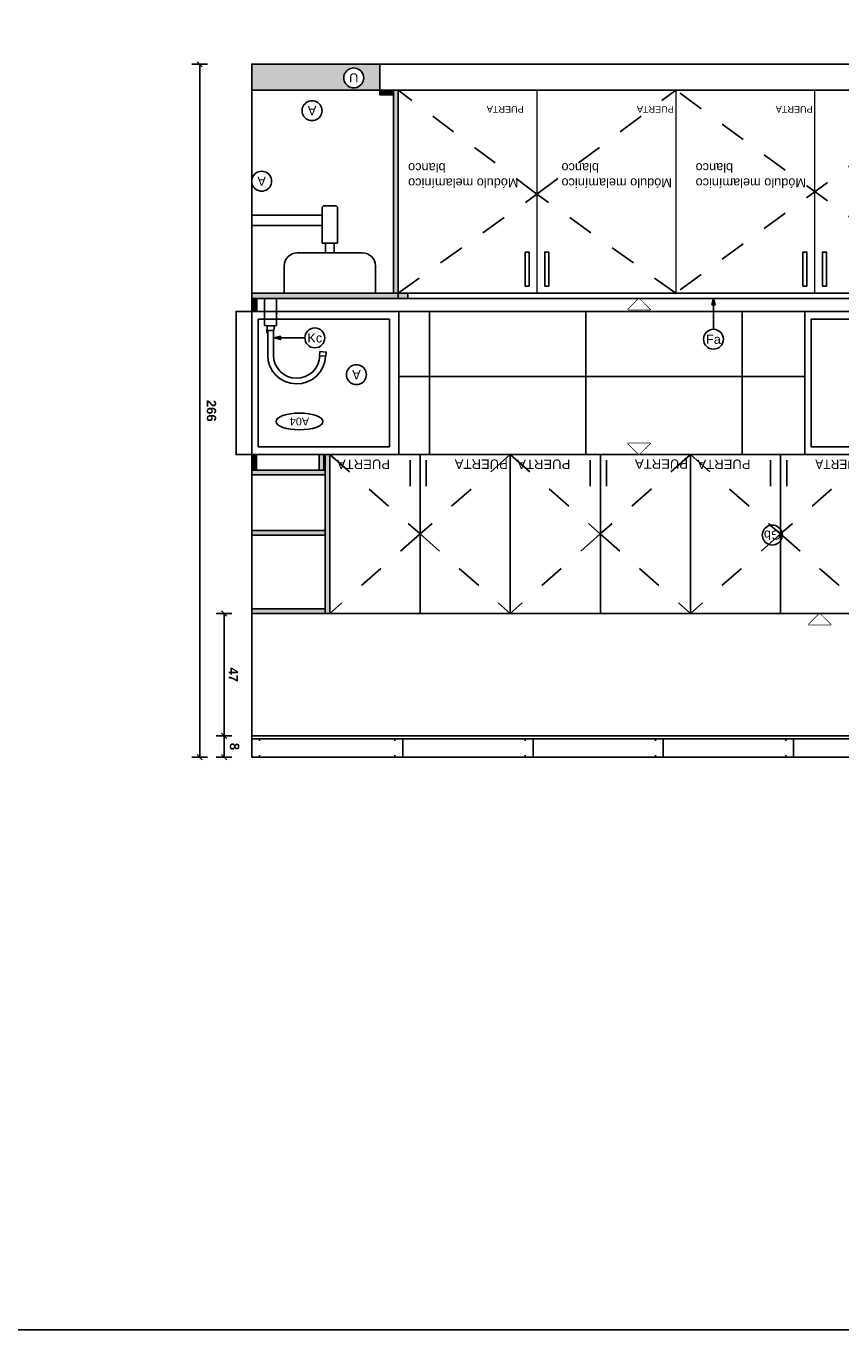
# Model space of a CAD drawing. Extents: x 1 to 126, y -14 to 17.
# Tile 109 of 132: x 89.57 to 92.7, y -8.76 to -3.76. Entities that reach past the tile are written whole.
import ezdxf
from ezdxf.enums import TextEntityAlignment as Align

# ---------------------------------------------------------------- set-up
doc = ezdxf.new("R2010")
doc.units = 0
doc.set_wipeout_variables(frame=1)
doc.header["$PDMODE"] = 3
doc.linetypes.add('HIDDEN2', pattern=[0.1875, 0.125, -0.0625])
for name, color, linetype in [('0A-ALBA-1', 1, 'Continuous'), ('A PROYECCION 2', 2, 'Continuous'), ('A SANITARIO', 5, 'Continuous'), ('A-ALBA-0', 9, 'Continuous'), ('A-ANNO-PLANI @ 20', 1, 'Continuous'), ('A-ANNO-SIMB @ 20', 2, 'Continuous'), ('A-ANOT-COTA-ACUM', 1, 'Continuous'), ('A-ANOT-COTA-PARC', 1, 'Continuous'), ('A-ANOT-NIVL @ 20', 2, 'Continuous'), ('A-ANOT-TTEC', 2, 'Continuous'), ('A-EQPM-FIJO', 1, 'Continuous'), ('AE-ALBA-1', 1, 'Continuous'), ('TEXTOS', 2, 'Continuous')]:
    doc.layers.add(name, color=color, linetype=linetype)
doc.layers.add('A-ALBA-4', color=2, linetype='Continuous', lineweight=25)
doc.styles.add('ARIAL', font='arial.ttf')
doc.styles.add('BIS-ANOT', font='swiss.ttf')
doc.styles.add('BIS-COTA', font='swissb.ttf')
doc.styles.add('BIS-COTA-ACUM', font='swissi.ttf', dxfattribs={"oblique": 20})
doc.styles.add('BIS-TXT', font='swiss.ttf')
doc.styles.add('E5-100', font='micross.ttf')
doc.dimstyles.new('BIS-COTA-ACUM', dxfattribs={"dimscale": 0.9, "dimtxt": 0.0016, "dimasz": 0.001, "dimexe": 0.0035, "dimexo": 0, "dimgap": 0.0005, "dimtad": 1, "dimdec": 1, "dimlfac": 100, "dimrnd": 1, "dimzin": 9, "dimdsep": 46, "dimtxsty": 'BIS-COTA-ACUM', "dimblk1": 'MARK1', "dimblk2": 'MARK2', "dimsah": 1, "dimcen": 0, "dimclrd": 1, "dimclre": 256, "dimclrt": 256, "dimaunit": 1, "dimadec": 0, "dimazin": 0, "dimtfac": 1, "dimtdec": 1, "dimtix": 1, "dimtmove": 2, "dimatfit": 3, "dimldrblk": 'MARK1', "dimfxl": 1, "dimtolj": 1, "dimarcsym": 1})
doc.dimstyles.new('BIS-COTA-PARC', dxfattribs={"dimscale": 0, "dimtxt": 0.0018, "dimasz": 0.001, "dimexe": 0.0015, "dimexo": 0, "dimgap": 0.0005, "dimtad": 1, "dimdec": 0, "dimlfac": 100, "dimzin": 9, "dimdsep": 46, "dimtxsty": 'BIS-COTA', "dimblk": 'OBLIQUE', "dimcen": 2.5, "dimclrd": 256, "dimclre": 251, "dimclrt": 2, "dimadec": 1, "dimazin": 2, "dimtfac": 1, "dimtdec": 0, "dimtix": 1, "dimtmove": 2, "dimatfit": 3, "dimldrblk": 'DOT', "dimfxl": 0.0015, "dimfxlon": 1, "dimtolj": 1, "dimtzin": 0, "dimarcsym": 0})

# ---------------------------------------------------------------- blocks, each defined once
blk = doc.blocks.new('BIS-GRIC1-CO')
blk.add_wipeout([(0.011, 0.123), (0.0114, 0.123), (0.0115, 0.123), (0.0117, 0.123), (0.0118, 0.123), (0.0119, 0.123), (0.012, 0.1229), (0.0121, 0.1229), (0.0122, 0.1228), (0.0123, 0.1227), (0.0124, 0.1227), (0.0125, 0.1226), (0.0126, 0.1225), (0.0127, 0.1224), (0.0127, 0.1223), (0.0128, 0.1222), (0.0128, 0.1221), (0.0131, 0.1204), (0.0133, 0.1186), (0.0134, 0.1169), (0.0135, 0.1152), (0.0135, 0.1135), (0.0134, 0.1118), (0.0133, 0.1101), (0.0134, 0.1088), (0.0135, 0.1075), (0.0135, 0.1063), (0.0135, 0.105), (0.022, 0.1047), (0.0221, 0.1047), (0.0222, 0.1047), (0.0223, 0.1047), (0.0224, 0.1046), (0.0225, 0.1046), (0.0226, 0.1045), (0.0226, 0.1045), (0.0227, 0.1044), (0.0228, 0.1043), (0.0228, 0.1043), (0.0229, 0.1042), (0.0229, 0.1041), (0.023, 0.104), (0.023, 0.1039), (0.023, 0.1038), (0.023, 0.1037), (0.023, 0.0629), (0.0232, 0.0618), (0.0233, 0.0607), (0.0234, 0.0597), (0.0235, 0.0586), (0.0235, 0.0575), (0.0234, 0.0564), (0.0233, 0.0554), (0.0232, 0.0543), (0.023, 0.0532), (0.023, 0), (-0.023, 0), (-0.023, 0.0532), (-0.0232, 0.0542), (-0.0233, 0.0553), (-0.0234, 0.0564), (-0.0235, 0.0575), (-0.0235, 0.0585), (-0.0234, 0.0596), (-0.0233, 0.0607), (-0.0232, 0.0618), (-0.023, 0.0628), (-0.023, 0.1037), (-0.023, 0.1038), (-0.023, 0.1039), (-0.023, 0.104), (-0.0229, 0.1041), (-0.0229, 0.1042), (-0.0228, 0.1043), (-0.0228, 0.1043), (-0.0227, 0.1044), (-0.0226, 0.1045), (-0.0226, 0.1045), (-0.0225, 0.1046), (-0.0224, 0.1046), (-0.0223, 0.1047), (-0.0222, 0.1047), (-0.0221, 0.1047), (-0.022, 0.1047), (-0.0136, 0.105), (-0.0145, 0.128), (-0.0145, 0.1289), (-0.0144, 0.1297), (-0.0143, 0.1305), (-0.0141, 0.1313), (-0.0139, 0.132), (-0.0136, 0.1328), (-0.0133, 0.1336), (-0.013, 0.1343), (-0.0125, 0.135), (-0.0121, 0.1356), (-0.0116, 0.1363), (-0.011, 0.1369), (-0.011, 0.2177), (-0.0101, 0.2315), (-0.0076, 0.245), (-0.0034, 0.2581), (0.0024, 0.2706), (0.0097, 0.2823), (0.0184, 0.293), (0.0284, 0.3025), (0.0394, 0.3107), (0.0514, 0.3175), (0.0642, 0.3228), (0.0775, 0.3264), (0.0911, 0.3284), (0.1049, 0.3286), (0.1186, 0.3272), (0.132, 0.3241), (0.1449, 0.3193), (0.1571, 0.313), (0.1685, 0.3052), (0.1788, 0.296), (0.1879, 0.2857), (0.1956, 0.2743), (0.2019, 0.262), (0.2066, 0.2491), (0.2097, 0.2356), (0.2111, 0.2219), (0.212, 0.222), (0.2134, 0.2061), (0.1895, 0.204), (0.1881, 0.2199), (0.1891, 0.22), (0.1882, 0.2311), (0.1858, 0.2419), (0.1821, 0.2524), (0.1772, 0.2623), (0.1711, 0.2716), (0.1638, 0.28), (0.1556, 0.2874), (0.1465, 0.2938), (0.1367, 0.299), (0.1263, 0.3029), (0.1155, 0.3055), (0.1045, 0.3067), (0.0934, 0.3066), (0.0824, 0.305), (0.0717, 0.3022), (0.0614, 0.298), (0.0517, 0.2926), (0.0428, 0.286), (0.0348, 0.2783), (0.0277, 0.2697), (0.0218, 0.2603), (0.0172, 0.2503), (0.0138, 0.2397), (0.0117, 0.2288), (0.011, 0.2177), (0.0112, 0.123)])
for p, q in [((0.2111, 0.2219), (0.1891, 0.22)), ((0.0135, 0.105), (-0.0136, 0.105)), ((0.011, 0.123), (-0.0114, 0.123)), ((-0.011, 0.1369), (-0.011, 0.123)), ((-0.023, 0.0532), (-0.023, 0.0628)), ((0.023, 0.0532), (0.023, 0.0629))]:
    blk.add_line(p, q)
blk.add_lwpolyline([(0.0112, 0.123), (0.011, 0.2177, -0.987285), (0.1891, 0.22), (0.1881, 0.2199), (0.1895, 0.204), (0.2134, 0.2061), (0.212, 0.222), (0.2111, 0.2219, 0.9807), (-0.011, 0.2177), (-0.011, 0.1369, 0.208358), (-0.0145, 0.128), (-0.0136, 0.105), (-0.022, 0.1047, 0.404276), (-0.023, 0.1037), (-0.023, 0.0628, 0.104505), (-0.023, 0.0532), (-0.023, 0), (0.023, 0), (0.023, 0.0532, 0.104194), (0.023, 0.0629), (0.023, 0.1037, 0.404073), (0.022, 0.1047, 0.00047), (0.0135, 0.105, 0.024223), (0.0133, 0.1101, 0.064983), (0.0128, 0.1221, 0.35869), (0.0114, 0.123), (0.011, 0.123)], format="xyb")
for centre, radius, start, end in [((-0.127, 0.1113), 0.1137, 356.8488, 1.8325), ((0.0158, 0.1161), 0.0292, 168.2834, 182.4169), ((-0.0116, 0.1218), 0.00126, 82.4736, 166.3904)]:
    blk.add_arc(centre, radius, start, end)
blk = doc.blocks.new('E06 CORTE')
h = blk.add_hatch(color=252)
h.dxf.hatch_style = 1
h.paths.add_polyline_path([(0.2821, 0.06), (0, 0.0601), (0, 0.0781), (0.2821, 0.078)])
h.paths.add_polyline_path([(0.2821, 0.291), (0, 0.2911), (0, 0.3091), (0.2821, 0.309)])
h.paths.add_polyline_path([(0.2821, 0.5919), (0, 0.592), (0, 0.61), (0.2821, 0.6099)])
h.paths.add_polyline_path([(0.2594, -0.0001), (0.2774, -0.0001), (0.2774, 0.06), (0.2594, 0.06)])
h.paths.add_polyline_path([(0.2821, 0), (0.3001, 0), (0.3001, 0.6099), (0.2821, 0.6099)])
h = blk.add_hatch(color=252)
h.dxf.hatch_style = 1
h.paths.add_polyline_path([(0, 0), (0.018, 0), (0.018, 0.0601), (0, 0.0601)])
blk.add_line((0.2774, -0.0001), (0, 0))
for points in [[(0.2821, 0.5919), (0, 0.592), (0, 0.61), (0.2821, 0.6099)], [(0.2821, 0), (0.3001, 0), (0.3001, 0.6099), (0.2821, 0.6099)], [(0.2821, 0.291), (0, 0.2911), (0, 0.3091), (0.2821, 0.309)], [(0.2821, 0.06), (0, 0.0601), (0, 0.0781), (0.2821, 0.078)], [(0, 0), (0.018, 0), (0.018, 0.0601), (0, 0.0601)], [(0.2594, -0.0001), (0.2774, -0.0001), (0.2774, 0.06), (0.2594, 0.06)]]:
    blk.add_lwpolyline(points, close=True)
blk = doc.blocks.new('A-ANNO-NOM-2')
blk.add_wipeout([(0, -0.00191), (0.0003, -0.00189), (0.00059, -0.00182), (0.00087, -0.0017), (0.00112, -0.00155), (0.00135, -0.00135), (0.00155, -0.00112), (0.0017, -0.00087), (0.00182, -0.00059), (0.00189, -0.0003), (0.00191, 0), (0.00189, 0.0003), (0.00182, 0.00059), (0.0017, 0.00087), (0.00155, 0.00112), (0.00135, 0.00135), (0.00112, 0.00155), (0.00087, 0.0017), (0.00059, 0.00182), (0.0003, 0.00189), (0, 0.00191), (-0.0003, 0.00189), (-0.00059, 0.00182), (-0.00087, 0.0017), (-0.00112, 0.00155), (-0.00135, 0.00135), (-0.00155, 0.00112), (-0.0017, 0.00087), (-0.00182, 0.00059), (-0.00189, 0.0003), (-0.00191, 0), (-0.00189, -0.0003), (-0.00182, -0.00059), (-0.0017, -0.00087), (-0.00155, -0.00112), (-0.00135, -0.00135), (-0.00112, -0.00155), (-0.00087, -0.0017), (-0.00059, -0.00182), (-0.0003, -0.00189)])
blk.add_lwpolyline([(0, -0.00191), (0.0003, -0.00189), (0.00059, -0.00182), (0.00087, -0.0017), (0.00112, -0.00155), (0.00135, -0.00135), (0.00155, -0.00112), (0.0017, -0.00087), (0.00182, -0.00059), (0.00189, -0.0003), (0.00191, 0), (0.00189, 0.0003), (0.00182, 0.00059), (0.0017, 0.00087), (0.00155, 0.00112), (0.00135, 0.00135), (0.00112, 0.00155), (0.00087, 0.0017), (0.00059, 0.00182), (0.0003, 0.00189), (0, 0.00191), (-0.0003, 0.00189), (-0.00059, 0.00182), (-0.00087, 0.0017), (-0.00112, 0.00155), (-0.00135, 0.00135), (-0.00155, 0.00112), (-0.0017, 0.00087), (-0.00182, 0.00059), (-0.00189, 0.0003), (-0.00191, 0), (-0.00189, -0.0003), (-0.00182, -0.00059), (-0.0017, -0.00087), (-0.00155, -0.00112), (-0.00135, -0.00135), (-0.00112, -0.00155), (-0.00087, -0.0017), (-0.00059, -0.00182), (-0.0003, -0.00189)], close=True)
at = {"color": 1, "linetype": 'Continuous', "style": 'E5-100'}
blk.add_attdef('LETRA', text='', height=0.00175, dxfattribs=at).set_placement((0, 0), align=Align.MIDDLE_CENTER)
blk = doc.blocks.new('*U47')
at = {"color": 0, "linetype": 'Continuous'}
blk.add_line((-0.0043, 0), (0.00215, 0), dxfattribs=at)
at = {"color": 0, "linetype": 'Continuous', "ltscale": 5}
blk.add_lwpolyline([(-0.00215, -0.00215), (0.00215, -0.00215), (0, 0), (-0.00215, -0.00215)], dxfattribs=at)
blk.add_wipeout([(0, 0), (0.00215, -0.00215), (-0.00215, -0.00215)])
blk = doc.blocks.new('*U180')
at = {"color": 0, "linetype": 'Continuous'}
blk.add_line((-0.0043, 0), (0.00215, 0), dxfattribs=at)
at = {"color": 0, "linetype": 'Continuous', "ltscale": 5}
blk.add_lwpolyline([(-0.00215, 0.00215), (0.00215, 0.00215), (0, 0), (-0.00215, 0.00215)], dxfattribs=at)
blk.add_wipeout([(0, 0), (0.00215, 0.00215), (-0.00215, 0.00215)])
blk = doc.blocks.new('*U54')
blk.add_lwpolyline([(-0.00785, 0), (-0.0066, 0.00031), (-0.0066, -0.00031)], close=True)
blk.add_wipeout([(0, -0.00191), (0.0003, -0.00189), (0.00059, -0.00182), (0.00087, -0.0017), (0.00112, -0.00155), (0.00135, -0.00135), (0.00155, -0.00112), (0.0017, -0.00087), (0.00182, -0.00059), (0.00189, -0.0003), (0.00191, 0), (0.00189, 0.0003), (0.00182, 0.00059), (0.0017, 0.00087), (0.00155, 0.00112), (0.00135, 0.00135), (0.00112, 0.00155), (0.00087, 0.0017), (0.00059, 0.00182), (0.0003, 0.00189), (0, 0.00191), (-0.0003, 0.00189), (-0.00059, 0.00182), (-0.00087, 0.0017), (-0.00112, 0.00155), (-0.00135, 0.00135), (-0.00155, 0.00112), (-0.0017, 0.00087), (-0.00182, 0.00059), (-0.00189, 0.0003), (-0.00191, 0), (-0.00189, -0.0003), (-0.00182, -0.00059), (-0.0017, -0.00087), (-0.00155, -0.00112), (-0.00135, -0.00135), (-0.00112, -0.00155), (-0.00087, -0.0017), (-0.00059, -0.00182), (-0.0003, -0.00189)])
at = {"linetype": 'Continuous'}
blk.add_line((-0.00785, 0), (-0.00191, 0), dxfattribs=at)
blk.add_circle((0, 0), 0.00191)
at = {"color": 1, "linetype": 'Continuous', "style": 'E5-100'}
blk.add_attdef('LETRA', text='', height=0.00175, dxfattribs=at).set_placement((0, 0), align=Align.MIDDLE_CENTER)
blk = doc.blocks.new('*D410')
at = {"layer": 'A-ANOT-COTA-ACUM', "lineweight": -2, "transparency": 16777216}
blk.add_line((93.9296, -5.1023), (93.8275, -5.1023), dxfattribs=at)
at = {"layer": 'Defpoints', "color": 0, "transparency": 16777216}
for p in [(90.8123, -3.9033), (93.916, -5.1023), (93.9296, -5.1023)]:
    blk.add_point(p, dxfattribs=at)
at = {"layer": 'A-ANOT-COTA-ACUM', "transparency": 16777216, "insert": (93.8667, -5.1287), "char_height": 0.032, "attachment_point": 5, "rotation": 180, "style": 'BIS-COTA-ACUM'}
blk.add_mtext('\\A1;120', dxfattribs=at)
blk = doc.blocks.new('MARK1')
at = {"color": 0}
for p, q in [((1, 0), (-1, 0)), ((0, 1.5), (0, -1.5))]:
    blk.add_line(p, q, dxfattribs=at)
blk.add_lwpolyline([(0.5, 0.5), (-0.5, -0.5)], dxfattribs=at)
blk = doc.blocks.new('MARK2')
at = {"color": 0}
for p, q in [((1, 0), (-1, 0)), ((0, 1.5), (0, -1.5))]:
    blk.add_line(p, q, dxfattribs=at)
blk.add_lwpolyline([(0.5, 0.5), (-0.5, -0.5)], dxfattribs=at)
blk = doc.blocks.new('*D411')
at = {"layer": 'A-ANOT-COTA-ACUM', "lineweight": -2, "transparency": 16777216}
blk.add_line((94.1896, -5.1023), (94.2979, -5.1023), dxfattribs=at)
at = {"layer": 'Defpoints', "color": 0, "transparency": 16777216}
for p in [(90.8123, -3.9033), (94.1896, -5.1023), (94.2094, -5.1023)]:
    blk.add_point(p, dxfattribs=at)
at = {"layer": 'A-ANOT-COTA-ACUM', "transparency": 16777216, "insert": (94.2587, -5.1287), "char_height": 0.032, "attachment_point": 5, "rotation": 180, "style": 'BIS-COTA-ACUM'}
blk.add_mtext('\\A1;120', dxfattribs=at)
blk = doc.blocks.new('*D412')
at = {"layer": 'A-ANOT-COTA-ACUM', "lineweight": -2, "transparency": 16777216}
blk.add_line((95.4141, -5.1023), (95.3071, -5.1023), dxfattribs=at)
at = {"layer": 'Defpoints', "color": 0, "transparency": 16777216}
for p in [(90.4358, -3.9033), (95.3956, -5.1023), (95.4141, -5.1023)]:
    blk.add_point(p, dxfattribs=at)
at = {"layer": 'A-ANOT-COTA-ACUM', "transparency": 16777216, "insert": (95.3464, -5.1287), "char_height": 0.032, "attachment_point": 5, "rotation": 180, "style": 'BIS-COTA-ACUM'}
blk.add_mtext('\\A1;120', dxfattribs=at)
blk = doc.blocks.new('*D413')
at = {"layer": 'A-ANOT-COTA-ACUM', "lineweight": -2, "transparency": 16777216}
blk.add_line((95.6241, -5.1023), (95.7265, -5.1023), dxfattribs=at)
at = {"layer": 'Defpoints', "color": 0, "transparency": 16777216}
for p in [(90.4358, -3.9033), (95.6241, -5.1023), (95.638, -5.1023)]:
    blk.add_point(p, dxfattribs=at)
at = {"layer": 'A-ANOT-COTA-ACUM', "transparency": 16777216, "insert": (95.6873, -5.1287), "char_height": 0.032, "attachment_point": 5, "rotation": 180, "style": 'BIS-COTA-ACUM'}
blk.add_mtext('\\A1;120', dxfattribs=at)
blk = doc.blocks.new('*U53')
blk.add_lwpolyline([(0, 0.00785), (0.00031, 0.0066), (-0.00031, 0.0066)], close=True)
blk.add_wipeout([(0, -0.00191), (0.0003, -0.00189), (0.00059, -0.00182), (0.00087, -0.0017), (0.00112, -0.00155), (0.00135, -0.00135), (0.00155, -0.00112), (0.0017, -0.00087), (0.00182, -0.00059), (0.00189, -0.0003), (0.00191, 0), (0.00189, 0.0003), (0.00182, 0.00059), (0.0017, 0.00087), (0.00155, 0.00112), (0.00135, 0.00135), (0.00112, 0.00155), (0.00087, 0.0017), (0.00059, 0.00182), (0.0003, 0.00189), (0, 0.00191), (-0.0003, 0.00189), (-0.00059, 0.00182), (-0.00087, 0.0017), (-0.00112, 0.00155), (-0.00135, 0.00135), (-0.00155, 0.00112), (-0.0017, 0.00087), (-0.00182, 0.00059), (-0.00189, 0.0003), (-0.00191, 0), (-0.00189, -0.0003), (-0.00182, -0.00059), (-0.0017, -0.00087), (-0.00155, -0.00112), (-0.00135, -0.00135), (-0.00112, -0.00155), (-0.00087, -0.0017), (-0.00059, -0.00182), (-0.0003, -0.00189)])
at = {"linetype": 'Continuous'}
blk.add_line((0, 0.00785), (0, 0.00191), dxfattribs=at)
blk.add_circle((0, 0), 0.00191)
at = {"color": 1, "linetype": 'Continuous', "style": 'E5-100'}
blk.add_attdef('LETRA', text='', height=0.00175, dxfattribs=at).set_placement((0, 0), align=Align.MIDDLE_CENTER)
blk = doc.blocks.new('CCA-PLANI1')
blk.add_wipeout([(0.225, 0), (0.219, -0.019), (0.205, -0.033), (0.187, -0.044), (0.169, -0.053), (0.15, -0.06), (0.131, -0.065), (0.111, -0.07), (0.091, -0.073), (0.071, -0.076), (0.051, -0.078), (0.03, -0.079), (0.01, -0.08), (-0.01, -0.08), (-0.03, -0.079), (-0.051, -0.078), (-0.071, -0.076), (-0.091, -0.073), (-0.111, -0.07), (-0.131, -0.065), (-0.15, -0.06), (-0.169, -0.053), (-0.187, -0.044), (-0.205, -0.033), (-0.219, -0.019), (-0.225, 0), (-0.219, 0.019), (-0.205, 0.033), (-0.187, 0.044), (-0.169, 0.053), (-0.15, 0.06), (-0.131, 0.065), (-0.111, 0.07), (-0.091, 0.073), (-0.071, 0.076), (-0.051, 0.078), (-0.03, 0.079), (-0.01, 0.08), (0.01, 0.08), (0.03, 0.079), (0.051, 0.078), (0.071, 0.076), (0.091, 0.073), (0.111, 0.07), (0.131, 0.065), (0.15, 0.06), (0.169, 0.053), (0.187, 0.044), (0.205, 0.033), (0.219, 0.019)])
blk.add_ellipse((0, 0), major_axis=(-0.225, 0), ratio=0.355556, start_param=-3.141592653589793, end_param=3.141592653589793)
at = {"color": 2, "style": 'E5-100'}
blk.add_attdef('TIPO', text='', height=0.075, rotation=360, dxfattribs=at).set_placement((0, 0), align=Align.MIDDLE_CENTER)
blk = doc.blocks.new('m2')
at = {"layer": 'A-ALBA-0', "linetype": 'HIDDEN2', "ltscale": 0.2, "extrusion": (0.000518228, -0.000518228, 1)}
for points, elevation in [([(90.3153, 19.3719), (90.6613, 19.067), (90.3153, 18.762)], 0.1091), ([(91.0072, 19.3721), (91.3532, 19.0671), (91.0072, 18.7621)], 0.0733), ([(91.6991, 19.3719), (92.0451, 19.0669), (91.6991, 18.7619)], 0.0737), ([(92.391, 19.3719), (92.737, 19.0669), (92.391, 18.7619)], 0.0378), ([(93.0829, 19.3719), (93.4289, 19.0669), (93.0829, 18.7619)], 0.002)]:
    blk.add_lwpolyline(points, dxfattribs=dict(at, elevation=elevation))
at = {"layer": 'A-ALBA-0', "linetype": 'HIDDEN2', "ltscale": 0.2, "extrusion": (-0.000518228, -0.000518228, 1)}
for points, elevation in [([(91.0075, 19.3718), (90.6614, 19.0669), (91.0075, 18.7618)], 0.0152), ([(91.6993, 19.372), (91.3533, 19.0671), (91.6993, 18.762)], -0.0214), ([(92.3912, 19.3718), (92.0452, 19.0669), (92.3912, 18.7618)], -0.0217), ([(93.0831, 19.3718), (92.737, 19.0669), (93.0831, 18.7618)], -0.0583), ([(93.7749, 19.3718), (93.4289, 19.0669), (93.7749, 18.7618)], -0.0948)]:
    blk.add_lwpolyline(points, dxfattribs=dict(at, elevation=elevation))
at = {"layer": 'AE-ALBA-1', "extrusion": (-0.000518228, -0.000518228, 1)}
for p, q in [((90.3154, 19.3719, 0.1086), (90.3154, 18.7619, 0.1086)), ((90.6228, 19.3508, 0.1086), (90.6228, 19.2508, 0.1086)), ((90.6614, 19.3719, 0.1086), (90.6614, 18.7619, 0.1086)), ((90.6853, 19.3508, 0.1086), (90.6853, 19.2508, 0.1086)), ((91.0073, 19.3721, 0.0724), (91.0073, 18.7621, 0.0724)), ((91.3147, 19.3509, 0.0724), (91.3147, 19.2509, 0.0724)), ((91.3533, 19.3721, 0.0724), (91.3533, 18.7621, 0.0724)), ((91.3771, 19.3509, 0.0724), (91.3771, 19.2509, 0.0724)), ((91.6992, 19.3719, 0.0724), (91.6992, 18.7619, 0.0724)), ((92.0066, 19.3508, 0.0724), (92.0066, 19.2508, 0.0724)), ((92.0452, 19.3719, 0.0724), (92.0452, 18.7619, 0.0724)), ((92.069, 19.3508, 0.0724), (92.069, 19.2508, 0.0724)), ((92.3911, 19.3719, 0.0362), (92.3911, 18.7619, 0.0362)), ((92.6985, 19.3508, 0.0362), (92.6985, 19.2508, 0.0362)), ((92.7371, 19.3719, 0.0362), (92.7371, 18.7619, 0.0362)), ((92.7609, 19.3508, 0.0362), (92.7609, 19.2508, 0.0362)), ((93.0829, 19.3719), (93.0829, 18.7619)), ((93.3904, 19.3508), (93.3904, 19.2508)), ((93.4289, 19.3719), (93.4289, 18.7619)), ((93.4528, 19.3508), (93.4528, 19.2508)), ((93.7749, 19.3719), (93.7749, 18.7619))]:
    blk.add_line(p, q, dxfattribs=at)
at = {"layer": 'AE-ALBA-1', "extrusion": (-0.000518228, -0.000518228, 1), "elevation": -0.0948}
blk.add_lwpolyline([(90.3149, 19.3718), (90.3149, 18.7618), (93.7748, 18.7619), (93.7748, 19.3718)], close=True, dxfattribs=at)
at = {"layer": 'A-ANOT-TTEC', "extrusion": (6.34646e-20, -0.001036, 0.999999), "char_height": 0.036, "attachment_point": 3, "text_direction": (-1, 0, 0), "style": 'BIS-TXT'}
for insert in [(90.3423, 19.3168, 0.0362), (90.7945, 19.317, 0.0724), (91.0341, 19.3169, 0), (91.4863, 19.3171, 0.0362), (91.726, 19.3167), (92.1782, 19.3169, 0.0362), (92.4178, 19.3169, -0.0362), (92.87, 19.3171), (93.1098, 19.3169, -0.0362), (93.562, 19.3171)]:
    blk.add_mtext_dynamic_manual_height_columns('PUERTA', width=0.605992, gutter_width=0.025, heights=[0], dxfattribs=dict(at, insert=insert))
blk = doc.blocks.new('_Oblique')
at = {"color": 0, "lineweight": -2}
blk.add_line((-0.5, -0.5), (0.5, 0.5), dxfattribs=at)
blk = doc.blocks.new('*D548')
at = {"layer": 'A-ANOT-COTA-PARC', "color": 251, "lineweight": -2, "transparency": 16777216}
for p, q in [((90.3598, -6.0123), (90.2998, -6.0123)), ((90.3598, -6.4823), (90.2998, -6.4823))]:
    blk.add_line(p, q, dxfattribs=at)
at = {"layer": 'A-ANOT-COTA-PARC', "lineweight": -2, "transparency": 16777216}
blk.add_line((90.3298, -6.0123), (90.3298, -6.4823), dxfattribs=at)
at = {"layer": 'Defpoints', "color": 0, "transparency": 16777216}
for p in [(90.4356, -6.0123, -0.0003), (90.3298, -6.4823), (90.4356, -6.4823)]:
    blk.add_point(p, dxfattribs=at)
at = {"layer": 'A-ANOT-COTA-PARC', "lineweight": -2, "transparency": 16777216, "xscale": 0.02, "yscale": 0.02, "zscale": 0.02}
for p, rotation in [((90.3298, -6.0123), 90), ((90.3298, -6.4823), 270)]:
    blk.add_blockref('_Oblique', p, dxfattribs=dict(at, rotation=rotation))
at = {"layer": 'A-ANOT-COTA-PARC', "color": 2, "transparency": 16777216, "insert": (90.365, -6.2473), "char_height": 0.036, "attachment_point": 5, "rotation": 270, "style": 'BIS-COTA'}
blk.add_mtext('\\A1;47', dxfattribs=at)
blk = doc.blocks.new('_Dot')
at = {"color": 0, "linetype": 'ByBlock', "lineweight": -2}
blk.add_line((-0.5, 0), (-1, 0), dxfattribs=at)
at = {"color": 0, "linetype": 'ByBlock', "const_width": 0.5}
blk.add_lwpolyline([(-0.25, 0, 1), (0.25, 0, 1)], format="xyb", close=True, dxfattribs=at)
blk = doc.blocks.new('*D549')
at = {"layer": 'A-ANOT-COTA-PARC', "color": 251, "lineweight": -2, "transparency": 16777216}
for p, q in [((90.2663, -3.9033), (90.2063, -3.9033)), ((90.2663, -6.5643), (90.2063, -6.5643))]:
    blk.add_line(p, q, dxfattribs=at)
at = {"layer": 'A-ANOT-COTA-PARC', "lineweight": -2, "transparency": 16777216}
blk.add_line((90.2363, -3.9033), (90.2363, -6.5643), dxfattribs=at)
at = {"layer": 'Defpoints', "color": 0, "transparency": 16777216}
for p in [(90.4358, -3.9033), (90.2363, -6.5643), (90.4358, -6.5643)]:
    blk.add_point(p, dxfattribs=at)
at = {"layer": 'A-ANOT-COTA-PARC', "lineweight": -2, "transparency": 16777216, "xscale": 0.02, "yscale": 0.02, "zscale": 0.02}
for p, rotation in [((90.2363, -3.9033), 90), ((90.2363, -6.5643), 270)]:
    blk.add_blockref('_Oblique', p, dxfattribs=dict(at, rotation=rotation))
at = {"layer": 'A-ANOT-COTA-PARC', "color": 2, "transparency": 16777216, "insert": (90.2811, -5.2338), "char_height": 0.036, "attachment_point": 5, "rotation": 270, "style": 'BIS-COTA'}
blk.add_mtext('\\A1;266', dxfattribs=at)
blk = doc.blocks.new('*D550')
at = {"layer": 'A-ANOT-COTA-PARC', "color": 251, "lineweight": -2, "transparency": 16777216}
for p, q in [((90.3598, -6.4823), (90.2998, -6.4823)), ((90.3598, -6.5643), (90.2998, -6.5643))]:
    blk.add_line(p, q, dxfattribs=at)
at = {"layer": 'A-ANOT-COTA-PARC', "lineweight": -2, "transparency": 16777216}
blk.add_line((90.3298, -6.5643), (90.3298, -6.4823), dxfattribs=at)
at = {"layer": 'Defpoints', "color": 0, "transparency": 16777216}
for p in [(90.3298, -6.4823), (90.4356, -6.4823), (90.4358, -6.5643)]:
    blk.add_point(p, dxfattribs=at)
at = {"layer": 'A-ANOT-COTA-PARC', "lineweight": -2, "transparency": 16777216, "xscale": 0.02, "yscale": 0.02, "zscale": 0.02}
for p, rotation in [((90.3298, -6.4823), 90), ((90.3298, -6.5643), 270)]:
    blk.add_blockref('_Oblique', p, dxfattribs=dict(at, rotation=rotation))
at = {"layer": 'A-ANOT-COTA-PARC', "color": 2, "transparency": 16777216, "insert": (90.3698, -6.5233), "char_height": 0.036, "attachment_point": 5, "rotation": 270, "style": 'BIS-COTA'}
blk.add_mtext('\\A1;8', dxfattribs=at)

msp = doc.modelspace()

# ---------------------------------------------------------------- hatches: boundary and pattern name
h = msp.add_hatch(color=251)
h.dxf.hatch_style = 1
h.paths.add_polyline_path([(90.4538, -4.0023), (90.4358, -4.0023), (90.4358, -3.9023), (90.9278, -3.9023), (90.9278, -4.0023)])
h = msp.add_hatch(color=252)
h.dxf.hatch_style = 1
h.paths.add_polyline_path([(90.9798, -4.0023), (90.9798, -4.0203), (90.9278, -4.0203), (90.9278, -4.0023)])
h = msp.add_hatch(color=252)
h.dxf.hatch_style = 1
h.paths.add_polyline_path([(90.9978, -4.7823), (90.9798, -4.7823), (90.9798, -4.0023), (90.9978, -4.0023)])
h = msp.add_hatch(color=252)
h.dxf.hatch_style = 1
h.paths.add_polyline_path([(91.0358, -4.7823), (90.4358, -4.7823), (90.4358, -4.8023), (91.0358, -4.8023)])
h = msp.add_hatch(color=252)
h.dxf.hatch_style = 1
h.paths.add_polyline_path([(90.4358, -4.8023), (90.4558, -4.8023), (90.4558, -4.8523), (90.4358, -4.8523)])
at = {"layer": 'A-ALBA-0'}
h = msp.add_hatch(dxfattribs=at)
h.set_pattern_fill('_USER', color=256, scale=0.3, pattern_type=0)
h.set_pattern_definition([(360, (97.174, -5.40226), (4e-16, 0.3), [])])
h.paths.add_polyline_path([(92.5585, -4.8523), (92.5585, -5.4023), (91.0003, -5.4022), (91.0003, -4.8523)])
h = msp.add_hatch(dxfattribs=at)
h.set_pattern_fill('_USER', color=256, scale=0.6, angle=-90, pattern_type=0)
h.set_pattern_definition([(270, (97.7185, -5.40226), (0.6, -8e-16), [])])
h.paths.add_polyline_path([(92.5585, -4.8523), (92.5585, -5.4023), (91.0003, -5.4023), (91.0003, -4.8523)])

# ---------------------------------------------------------------- linework, layer by layer
msp.add_lwpolyline([(82.114, -8.7641), (82.114, 7.9395), (104.4777, 7.9395), (104.4777, -8.7641)], close=True)
at = {"color": 6, "ltscale": 0.01}
for points in [[(90.4658, -6.5571), (90.4658, -6.5643), (90.4358, -6.5643), (90.4358, -6.4943), (90.4658, -6.4943), (90.4658, -6.5015)], [(90.9858, -6.5571), (90.9858, -6.5643), (91.0158, -6.5643), (91.0158, -6.4943), (90.9858, -6.4943), (90.9858, -6.5015)], [(91.4858, -6.5571), (91.4858, -6.5643), (91.5158, -6.5643), (91.5158, -6.4943), (91.4858, -6.4943), (91.4858, -6.5015)], [(91.9858, -6.5571), (91.9858, -6.5643), (92.0158, -6.5643), (92.0158, -6.4943), (91.9858, -6.4943), (91.9858, -6.5015)], [(92.4858, -6.5571), (92.4858, -6.5643), (92.5158, -6.5643), (92.5158, -6.4943), (92.4858, -6.4943), (92.4858, -6.5015)]]:
    msp.add_lwpolyline(points, dxfattribs=at)
at = {"layer": '0A-ALBA-1', "color": 1}
for p, q in [((90.7058, -4.5902, -0.0005), (90.7058, -4.4563, -0.0005)), ((90.7158, -4.4463, -0.0005), (90.7558, -4.4463, -0.0005)), ((90.7658, -4.5902, -0.0005), (90.7658, -4.4563, -0.0005)), ((90.7058, -4.4823, -0.0005), (90.4358, -4.4823, -0.0005)), ((90.7058, -4.5223, -0.0005), (90.4358, -4.5223, -0.0005)), ((90.7058, -4.5902, -0.0005), (90.7658, -4.5902, -0.0005)), ((90.7197, -4.5902, -0.0005), (90.7197, -4.6273, -0.0005)), ((90.7519, -4.5902, -0.0005), (90.7519, -4.6273, -0.0005))]:
    msp.add_line(p, q, dxfattribs=at)
at = {"layer": '0A-ALBA-1', "color": 1, "elevation": -0.0005}
msp.add_lwpolyline([(90.9108, -4.7823), (90.9108, -4.6773, 0.414214), (90.8608, -4.6273), (90.6108, -4.6273, 0.414214), (90.5608, -4.6773), (90.5608, -4.7823)], format="xyb", dxfattribs=at)
at = {"layer": '0A-ALBA-1', "color": 1}
for centre, start, end in [((90.7158, -4.4563, -0.0005), 90, 180), ((90.7558, -4.4563, -0.0005), 360, 90)]:
    msp.add_arc(centre, 0.01, start, end, dxfattribs=at)
at = {"layer": 'A PROYECCION 2', "linetype": 'Continuous', "lineweight": 13}
for p, q in [((91.5308, -4.0023), (91.5308, -4.7823)), ((92.0638, -4.0023), (92.0638, -4.7823)), ((92.5968, -4.0023), (92.5968, -4.7823))]:
    msp.add_line(p, q, dxfattribs=at)
at = {"layer": 'A SANITARIO', "linetype": 'ByBlock'}
msp.add_line((92.6268, -4.6252, 0), (92.6268, -4.7552, 0), dxfattribs=at)
for points in [[(91.4858, -4.7547), (91.4858, -4.6247), (91.5008, -4.6247), (91.5008, -4.7547)], [(91.5608, -4.7547), (91.5608, -4.6247), (91.5758, -4.6247), (91.5758, -4.7547)], [(92.5518, -4.7547), (92.5518, -4.6247), (92.5668, -4.6247), (92.5668, -4.7547)], [(92.6268, -4.7547), (92.6268, -4.6247), (92.6418, -4.6247), (92.6418, -4.7547)]]:
    msp.add_lwpolyline(points, close=True, dxfattribs=at)
at = {"layer": 'A-ALBA-0', "linetype": 'HIDDEN2', "ltscale": 0.2}
msp.add_lwpolyline([(90.9978, -4.7823), (91.5308, -4.4023), (90.9978, -4.0023)], dxfattribs=at)
at = {"layer": 'A-ALBA-0', "elevation": -0.0005}
msp.add_lwpolyline([(90.4358, -4.8523), (90.3757, -4.8523), (90.3757, -5.4023), (90.4358, -5.4023)], close=True, dxfattribs=at)
at = {"layer": 'A-ALBA-0', "extrusion": (-4.78788e-19, -0.000518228, 1), "elevation": 0.015}
for points in [[(92.5585, -5.4023), (92.5585, -4.8523), (93.8599, -4.8523), (93.8599, -5.4023)], [(93.8299, -4.8823), (93.8299, -5.3723), (92.5833, -5.3723), (92.5833, -4.8823)]]:
    msp.add_lwpolyline(points, close=True, dxfattribs=at)
at = {"layer": 'A-ALBA-4'}
for p, q in [((90.4358, -6.4823), (97.5358, -6.4823)), ((90.4358, -6.4943), (97.5358, -6.4943))]:
    msp.add_line(p, q, dxfattribs=at)
for points in [[(97.5358, -6.5643), (90.4358, -6.5643), (90.4358, -3.9023), (97.5358, -3.9023)], [(90.9278, -3.9023), (90.4358, -3.9023), (90.4358, -4.0023), (90.9278, -4.0023)]]:
    msp.add_lwpolyline(points, close=True, dxfattribs=at)
at = {"layer": 'A-ALBA-4', "elevation": -0.0005}
for points in [[(90.9798, -4.0023), (90.9798, -4.0203), (90.9276, -4.0203), (90.9276, -4.0023)], [(90.9978, -4.7823), (90.9798, -4.7823), (90.9798, -4.0023), (90.9978, -4.0023)], [(91.0358, -4.7823), (90.4358, -4.7823), (90.4358, -4.8023), (91.0358, -4.8023)], [(90.4358, -4.8023), (90.4558, -4.8023), (90.4558, -4.8523), (90.4358, -4.8523)]]:
    msp.add_lwpolyline(points, close=True, dxfattribs=at)
at = {"layer": 'A-ALBA-4', "color": 1}
msp.add_lwpolyline([(94.1958, -4.8023), (90.9978, -4.8023), (90.9978, -4.0023), (94.1958, -4.0023)], close=True, dxfattribs=at)
for points in [[(90.9978, -4.7823), (94.1958, -4.7823)], [(94.1958, -4.8023), (90.9978, -4.8023)]]:
    msp.add_lwpolyline(points, dxfattribs=at)
at = {"layer": 'AE-ALBA-1'}
for points in [[(94.1458, -3.9023), (94.1458, -4.0023), (90.9278, -4.0023), (90.9278, -3.9023)], [(90.4558, -4.8023), (90.4558, -4.8523), (94.1958, -4.8523), (94.1958, -4.8023)], [(91.0358, -4.7823), (91.0358, -4.8023), (94.1958, -4.8023), (94.1958, -4.7823)]]:
    msp.add_lwpolyline(points, close=True, dxfattribs=at)
at = {"layer": 'AE-ALBA-1', "extrusion": (-0.000518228, -0.000518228, 1), "elevation": -0.0822}
msp.add_lwpolyline([(90.7359, -5.4023), (90.7359, -6.0123), (94.1958, -6.0122), (94.1958, -5.4023)], close=True, dxfattribs=at)

# ---------------------------------------------------------------- block references
at = {"layer": 'AE-ALBA-1', "extrusion": (-0.000518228, -0.000518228, 1), "xscale": -1, "rotation": 179.9999842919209}
msp.add_blockref('E06 CORTE', (90.4358, -5.4023, -0.0441), dxfattribs=at)

# ---------------------------------------------------------------- texts
at = {"layer": 'TEXTOS', "attachment_point": 9, "rotation": 180, "style": 'ARIAL'}
for s, width, insert, char_height in [('\\A1;PUERTA', 0.646215, (91.3383, -4.0633), 0.025), ('\\A1;PUERTA', 0.646215, (91.9144, -4.0633, 0), 0.025), ('\\A1;PUERTA', 0.646215, (92.4475, -4.0633, 0), 0.025), ('\\A1;Módulo melamínico blanco', 0.502726, (91.0361, -4.2825, 0.0005), 0.035), ('\\A1;Módulo melamínico blanco', 0.502726, (91.625, -4.2825, 0.0005), 0.035), ('\\A1;Módulo melamínico blanco', 0.502726, (92.1397, -4.2825, 0.0005), 0.035)]:
    msp.add_mtext_dynamic_manual_height_columns(s, width=width, gutter_width=12.5, heights=[0], dxfattribs=dict(at, insert=insert, char_height=char_height))

# ---------------------------------------------------------------- dimensions: what is measured, and where the dimension line sits
at = {"layer": 'A-ANOT-COTA-PARC'}
for p1, picture, middle in [((90.4356, -6.0123, -0.0003), '*D548', (90.365, -6.2473)), ((90.4358, -6.5643), '*D550', (90.3698, -6.5233))]:
    dim = msp.add_linear_dim(base=(90.3298, -6.4823), p1=p1, p2=(90.4356, -6.4823), angle=90, dimstyle='BIS-COTA-PARC', dxfattribs=at)
    dim.commit()
    dim.dimension.update_dxf_attribs({"geometry": picture, "text_midpoint": middle, "dimtype": 160, "text_rotation": 270})

# ---------------------------------------------------------------- next in the draw order: block references
at = {"layer": 'A-ANNO-SIMB @ 20', "linetype": 'Continuous'}
ref = msp.add_blockref('A-ANNO-NOM-2', (90.838, -5.0952), dxfattribs=dict(at, xscale=-20, yscale=20, zscale=20, rotation=180))
ref.add_attrib('LETRA', 'A', dxfattribs={"layer": '0', "color": 1, "linetype": 'Continuous', "height": 0.035, "rotation": 180, "style": 'BIS-ANOT'}).set_placement((90.838, -5.0952), align=Align.MIDDLE_CENTER)
ref = msp.add_blockref('A-ANNO-NOM-2', (92.4341, -5.7114), dxfattribs=dict(at, xscale=-20, yscale=20, zscale=20, rotation=180))
ref.add_attrib('LETRA', 'Gb', dxfattribs={"layer": '0', "color": 1, "linetype": 'Continuous', "height": 0.035, "rotation": 180, "style": 'BIS-ANOT'}).set_placement((92.4344, -5.7114), align=Align.MIDDLE_CENTER)
at = {"layer": 'A-ANOT-NIVL @ 20', "xscale": 20, "yscale": 20, "zscale": 20}
for name, p in [('*U47', (91.9224, -4.8023)), ('*U180', (91.9224, -5.4023)), ('*U47', (92.6158, -6.0123))]:
    msp.add_blockref(name, p, dxfattribs=at)
at = {"layer": 'A-EQPM-FIJO', "xscale": -1, "rotation": 180}
msp.add_blockref('BIS-GRIC1-CO', (90.5083, -4.8023, -0.0005), dxfattribs=at)

# ---------------------------------------------------------------- next in the draw order: linework, layer by layer
at = {"layer": 'A-ALBA-0', "linetype": 'HIDDEN2', "ltscale": 0.2}
msp.add_lwpolyline([(92.0638, -4.7823), (91.5308, -4.4023), (92.0638, -4.0023)], dxfattribs=at)

# ---------------------------------------------------------------- next in the draw order: block references
msp.add_blockref('m2', (0.4208, -24.774, 0.0365))
at = {"layer": 'A-ANNO-SIMB @ 20', "linetype": 'Continuous'}
ref = msp.add_blockref('*U54', (90.6781, -4.954), dxfattribs=dict(at, xscale=-20, yscale=20, zscale=20, rotation=180))
ref.add_attrib('LETRA', 'Kc', dxfattribs={"layer": '0', "color": 1, "linetype": 'Continuous', "height": 0.035, "style": 'E5-100'}).set_placement((90.6781, -4.954), align=Align.MIDDLE_CENTER)

# ---------------------------------------------------------------- next in the draw order: dimensions: what is measured, and where the dimension line sits
at = {"layer": 'A-ANOT-COTA-ACUM'}
for feature_location, offset, picture, middle in [((93.9296, -5.1023), (-0.0136, 0), '*D410', (93.8667, -5.1287)), ((94.1896, -5.1023), (0.0198, 0), '*D411', (94.2587, -5.1287))]:
    dim = msp.add_ordinate_dim(feature_location=feature_location, offset=offset, dtype=0, origin=(90.8123, -3.9033), dimstyle='BIS-COTA-ACUM', override={"dimscale": 0, "dimtix": 1, "dimtofl": 1, "dimtmove": 2, "dimatfit": 3}, dxfattribs=at)
    dim.commit()
    dim.dimension.update_dxf_attribs({"geometry": picture, "text_midpoint": middle})

# ---------------------------------------------------------------- next in the draw order: linework, layer by layer
at = {"layer": 'A-ALBA-0', "elevation": -0.0005}
for points in [[(90.4358, -4.8523), (90.4358, -5.4023), (91.0003, -5.4023), (91.0003, -4.8523)], [(90.9642, -4.8823), (90.4606, -4.8823), (90.4606, -5.3723), (90.9642, -5.3723)]]:
    msp.add_lwpolyline(points, close=True, dxfattribs=at)

# ---------------------------------------------------------------- next in the draw order: dimensions: what is measured, and where the dimension line sits
at = {"layer": 'A-ANOT-COTA-ACUM'}
for feature_location, offset, picture, middle in [((95.4141, -5.1023), (-0.0185, 0), '*D412', (95.3464, -5.1287)), ((95.6241, -5.1023), (0.0139, 0), '*D413', (95.6873, -5.1287))]:
    dim = msp.add_ordinate_dim(feature_location=feature_location, offset=offset, dtype=0, origin=(90.4358, -3.9033), dimstyle='BIS-COTA-ACUM', override={"dimscale": 0, "dimtix": 1, "dimtofl": 1, "dimtmove": 2, "dimatfit": 3}, dxfattribs=at)
    dim.commit()
    dim.dimension.update_dxf_attribs({"geometry": picture, "text_midpoint": middle})

# ---------------------------------------------------------------- next in the draw order: block references
at = {"layer": 'A-ANNO-PLANI @ 20'}
ref = msp.add_blockref('CCA-PLANI1', (90.6192, -5.275, -0.0005), dxfattribs=dict(at, xscale=-0.400175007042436, yscale=0.400175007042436, zscale=0.400175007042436, rotation=359.9999999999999))
ref.add_attrib('TIPO', 'A04', dxfattribs={"layer": '0', "color": 2, "height": 0.03001, "rotation": 180, "style": 'E5-100'}).set_placement((90.6192, -5.275, -0.0005), align=Align.MIDDLE_CENTER)
at = {"layer": 'A-ANNO-SIMB @ 20', "linetype": 'Continuous', "extrusion": (0.000855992, -0.000855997, 0.999999)}
ref = msp.add_blockref('A-ANNO-NOM-2', (90.8276, -3.9552, 0.0811), dxfattribs=dict(at, xscale=-20, yscale=20.00000000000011, zscale=20.00000000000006, rotation=180))
ref.add_attrib('LETRA', 'U', dxfattribs={"layer": '0', "color": 1, "linetype": 'Continuous', "extrusion": (0.000855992, -0.000855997, 0.999999), "height": 0.035, "rotation": 180, "style": 'BIS-ANOT'}).set_placement((90.8276, -3.9552, 0.0811), align=Align.MIDDLE_CENTER)
at = {"layer": 'A-ANNO-SIMB @ 20', "linetype": 'Continuous'}
ref = msp.add_blockref('A-ANNO-NOM-2', (90.6675, -4.0814), dxfattribs=dict(at, xscale=-20, yscale=20, zscale=20, rotation=180))
ref.add_attrib('LETRA', 'A', dxfattribs={"layer": '0', "color": 1, "linetype": 'Continuous', "height": 0.035, "rotation": 180, "style": 'BIS-ANOT'}).set_placement((90.6675, -4.0814), align=Align.MIDDLE_CENTER)
ref = msp.add_blockref('A-ANNO-NOM-2', (90.4741, -4.3521), dxfattribs=dict(at, xscale=-20, yscale=20, zscale=20, rotation=180))
ref.add_attrib('LETRA', 'A', dxfattribs={"layer": '0', "color": 1, "linetype": 'Continuous', "height": 0.035, "rotation": 180, "style": 'BIS-ANOT'}).set_placement((90.4741, -4.3521), align=Align.MIDDLE_CENTER)
ref = msp.add_blockref('*U53', (92.2083, -4.9592), dxfattribs=dict(at, xscale=-20, yscale=20, zscale=20))
ref.add_attrib('LETRA', 'Fa', dxfattribs={"layer": '0', "color": 1, "linetype": 'Continuous', "height": 0.035, "style": 'E5-100'}).set_placement((92.2083, -4.9592), align=Align.MIDDLE_CENTER)

# ---------------------------------------------------------------- next in the draw order: linework, layer by layer
at = {"layer": 'A PROYECCION 2', "linetype": 'Continuous', "lineweight": 13}
for points in [[(90.9978, -4.7823), (94.1958, -4.7823)], [(90.9978, -4.8023), (94.1958, -4.8023)]]:
    msp.add_lwpolyline(points, dxfattribs=at)
at = {"layer": 'A-ALBA-0', "linetype": 'HIDDEN2', "ltscale": 0.2}
for p, q in [((93.1298, -4.7823), (92.0638, -4.0023)), ((93.1298, -4.0023), (92.0638, -4.7823))]:
    msp.add_line(p, q, dxfattribs=at)

# ---------------------------------------------------------------- next in the draw order: dimensions: what is measured, and where the dimension line sits
at = {"layer": 'A-ANOT-COTA-PARC'}
dim = msp.add_linear_dim(base=(90.2363, -6.5643), p1=(90.4358, -3.9033), p2=(90.4358, -6.5643), angle=90, dimstyle='BIS-COTA-PARC', dxfattribs=at)
dim.commit()
dim.dimension.update_dxf_attribs({"geometry": '*D549', "text_midpoint": (90.2811, -5.2338), "dimtype": 160, "text_rotation": 270})

doc.saveas('drawing.dxf')
